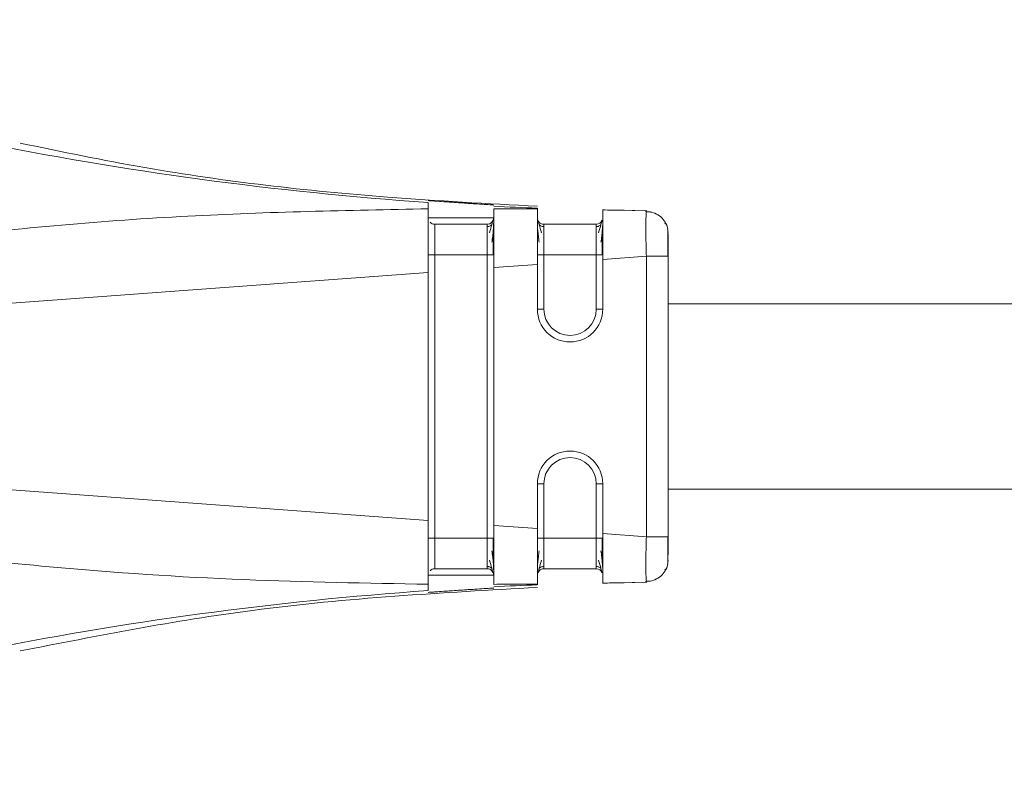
# Model space of a CAD drawing. Header units: millimetres. Extents: x -445 to 1924, y -59 to 420.
# Tile 8 of 40: x -198 to -175, y 154 to 171. Entities that reach past the tile are written whole.
import ezdxf

# ---------------------------------------------------------------- set-up
doc = ezdxf.new("R2010")
doc.units = ezdxf.units.MM

# ---------------------------------------------------------------- blocks, each defined once
blk = doc.blocks.new('Drawing View2')
at = {"color": 7, "linetype": 'Continuous', "lineweight": 18}
for p, q in [((-839.92, -4.73), (-840.416, -4.717)), ((-839.401, -4.741), (-840.41, -4.722)), ((-839.92, -4.73), (-839.423, -4.74)), ((-842.91, -4.9), (-844.41, -4.9)), ((-839.401, -4.741), (-839.409, -4.761)), ((-843.06, -5.05), (-844.26, -5.05)), ((-840.56, -5.05), (-841.76, -5.05)), ((-838.91, -5.241), (-838.928, -5.148)), ((-838.919, -5.267), (-838.919, -5.196)), ((-844.26, -5.748), (-844.26, -12.252)), ((-843.06, -5.748), (-844.26, -5.748)), ((-843.06, -12.252), (-843.06, -5.748)), ((-841.76, -5.748), (-841.76, -7)), ((-840.56, -5.748), (-841.76, -5.748)), ((-840.56, -7), (-840.56, -5.748)), ((-839.41, -5.785), (-840.41, -5.859)), ((-840.41, -5.859), (-840.41, -7)), ((-839.41, -5.785), (-839.41, -12.215)), ((-838.91, -5.785), (-838.927, -5.785)), ((-838.91, -5.785), (-838.91, -12.215)), ((-841.91, -5.97), (-842.91, -6.044)), ((-842.91, -6.044), (-842.91, -11.956)), ((-841.91, -5.97), (-841.91, -7)), ((-844.41, -6.155), (-859.605, -7.278)), ((-844.41, -6.155), (-844.41, -11.845)), ((-767.5, -6.875), (-838.91, -6.875)), ((-841.91, -7), (-841.76, -7)), ((-840.41, -7), (-840.56, -7)), ((-844.41, -11.845), (-859.605, -10.722)), ((-841.91, -11), (-841.91, -12.03)), ((-841.91, -11), (-841.76, -11)), ((-841.76, -11), (-841.76, -12.252)), ((-840.56, -12.252), (-840.56, -11)), ((-840.41, -11), (-840.56, -11)), ((-840.41, -11), (-840.41, -12.141)), ((-767.5, -11.125), (-838.91, -11.125)), ((-841.91, -12.03), (-842.91, -11.956)), ((-839.41, -12.215), (-840.41, -12.141)), ((-843.06, -12.252), (-844.26, -12.252)), ((-842.91, -12.252), (-843.06, -12.252)), ((-840.56, -12.252), (-841.76, -12.252)), ((-840.41, -12.252), (-840.56, -12.252)), ((-838.91, -12.759), (-838.928, -12.852)), ((-843.06, -12.95), (-844.26, -12.95)), ((-841.91, -13.024), (-841.91, -13.037)), ((-840.56, -12.95), (-841.76, -12.95)), ((-844.41, -13.1), (-842.91, -13.1)), ((-844.41, -13.451), (-844.41, -13.304)), ((-840.416, -13.283), (-839.92, -13.27)), ((-839.401, -13.259), (-840.41, -13.278)), ((-839.423, -13.26), (-839.92, -13.27)), ((-839.409, -13.239), (-839.401, -13.259))]:
    blk.add_line(p, q, dxfattribs=at)
at = {"color": 7, "linetype": 'Continuous', "lineweight": 18, "flags": 128}
for points in [[(-842.91, -5.748), (-842.913, -5.748), (-842.921, -5.748), (-842.935, -5.748), (-842.954, -5.748), (-842.977, -5.748), (-843.003, -5.748), (-843.031, -5.748), (-843.06, -5.748)], [(-840.41, -5.748), (-840.413, -5.748), (-840.421, -5.748), (-840.435, -5.748), (-840.454, -5.748), (-840.477, -5.748), (-840.503, -5.748), (-840.531, -5.748), (-840.56, -5.748)]]:
    blk.add_lwpolyline(points, dxfattribs=at)
at = {"color": 7, "linetype": 'Continuous', "lineweight": 18}
for centre, radius, start, end in [((-838.951, 74.858), 79.595, 250.91041, 266.06764), ((-838.985, 74.576), 79.311, 267.16326, 267.88636), ((-843.06, -4.9), 0.15, 270, 0), ((-840.56, -4.9), 0.15, 270, 337.6064), ((-841.16, -7), 0.75, 180, 0), ((-841.16, -7), 0.6, 180, 0), ((-841.16, -11), 0.75, 0, 180), ((-841.16, -11), 0.6, 0, 180), ((-843.06, -13.1), 0.15, 359.9972, 90), ((-840.56, -13.1), 0.15, 22.2284, 90), ((-838.951, -92.858), 79.595, 93.93236, 109.08957), ((-838.985, -92.577), 79.312, 92.11365, 92.83673)]:
    blk.add_arc(centre, radius, start, end, dxfattribs=at)
for points, knots in [([(-841.909, -4.639), (-843.054, -4.577), (-846.064, -4.413), (-850.034, -3.962), (-852.816, -3.386), (-853.768, -3.189)], [0, 0, 0, 0, 0.2878118, 0.7561196, 1, 1, 1, 1]), ([(-842.91, -4.609), (-842.921, -4.609), (-842.937, -4.607), (-843.032, -4.601), (-843.151, -4.593), (-843.311, -4.583), (-843.498, -4.571), (-843.673, -4.559), (-843.849, -4.547), (-844.031, -4.535), (-844.18, -4.524), (-844.291, -4.516), (-844.384, -4.51), (-844.4, -4.51), (-844.41, -4.509)], [0, 0, 0, 0, 0.123082, 0.18658, 0.251196, 0.361764, 0.428626, 0.503058, 0.584391, 0.652955, 0.751381, 0.816619, 0.879885, 1, 1, 1, 1]), ([(-844.41, -4.696), (-846.248, -4.732), (-850.024, -4.806), (-854.708, -5.218), (-858.148, -5.7), (-859.988, -6.046), (-861.017, -6.301), (-861.495, -6.483), (-861.668, -6.58), (-861.736, -6.653), (-861.757, -6.697), (-861.757, -6.741), (-861.736, -6.783), (-861.696, -6.823), (-861.636, -6.863), (-861.486, -6.936), (-861.141, -7.038), (-860.488, -7.166), (-859.939, -7.236), (-859.605, -7.278)], [0, 0, 0, 0, 0.277155, 0.569443, 0.709642, 0.801656, 0.852577, 0.869317, 0.879228, 0.882226, 0.884534, 0.88657, 0.888768, 0.891502, 0.895083, 0.899771, 0.916626, 0.949186, 1, 1, 1, 1]), ([(-844.41, -4.696), (-844.41, -4.65), (-844.41, -4.571), (-844.41, -4.556), (-844.41, -4.549)], [0, 0, 0, 0, 0.576678, 1, 1, 1, 1]), ([(-844.41, -5.21), (-844.41, -5.094), (-844.41, -4.858), (-844.41, -4.751), (-844.41, -4.696)], [0, 0, 0, 0, 0.490418, 1, 1, 1, 1]), ([(-842.91, -6.044), (-842.91, -5.883), (-842.91, -5.56), (-842.91, -5.138), (-842.91, -4.819), (-842.91, -4.735), (-842.91, -4.693)], [0, 0, 0, 0, 0.250822, 0.500825, 0.750972, 1, 1, 1, 1]), ([(-841.91, -4.7), (-842.095, -4.699), (-842.429, -4.696), (-842.762, -4.694), (-842.91, -4.693)], [0, 0, 0, 0, 0.556487, 1, 1, 1, 1]), ([(-841.91, -4.7), (-841.91, -4.694), (-841.91, -4.684), (-841.91, -4.682), (-841.91, -4.681)], [0, 0, 0, 0, 0.566355, 1, 1, 1, 1]), ([(-841.91, -5.97), (-841.91, -5.81), (-841.91, -5.495), (-841.91, -5.096), (-841.91, -4.798), (-841.91, -4.733), (-841.91, -4.7)], [0, 0, 0, 0, 0.255216, 0.500584, 0.743135, 1, 1, 1, 1]), ([(-840.41, -4.722), (-840.267, -4.724), (-839.951, -4.73), (-839.948, -4.73), (-839.946, -4.73)], [0, 0, 0, 0, 0.452351, 1, 1, 1, 1]), ([(-840.41, -5.859), (-840.41, -5.709), (-840.41, -5.409), (-840.41, -5.038), (-840.41, -4.768), (-840.41, -4.737), (-840.41, -4.722)], [0, 0, 0, 0, 0.250098, 0.499887, 0.749619, 1, 1, 1, 1]), ([(-842.92, -4.955), (-842.925, -4.967), (-842.933, -4.989), (-842.958, -5.076), (-842.986, -5.179), (-843.004, -5.246)], [0, 0, 0, 0, 0.261307, 0.514798, 1, 1, 1, 1]), ([(-842.953, -5.464), (-842.946, -5.416), (-842.932, -5.319), (-842.919, -5.183), (-842.911, -5.058), (-842.91, -4.995), (-842.91, -4.963)], [0, 0, 0, 0, 0.238318, 0.484229, 0.738103, 1, 1, 1, 1]), ([(-841.91, -4.963), (-841.91, -4.995), (-841.909, -5.058), (-841.901, -5.183), (-841.888, -5.318), (-841.874, -5.416), (-841.867, -5.464)], [0, 0, 0, 0, 0.261912, 0.51579, 0.761682, 1, 1, 1, 1]), ([(-841.816, -5.246), (-841.834, -5.179), (-841.862, -5.076), (-841.887, -4.989), (-841.895, -4.966), (-841.9, -4.955)], [0, 0, 0, 0, 0.48507, 0.738518, 1, 1, 1, 1]), ([(-840.42, -4.955), (-840.425, -4.967), (-840.433, -4.989), (-840.458, -5.076), (-840.486, -5.179), (-840.504, -5.246)], [0, 0, 0, 0, 0.261307, 0.514798, 1, 1, 1, 1]), ([(-840.453, -5.464), (-840.446, -5.416), (-840.432, -5.319), (-840.419, -5.183), (-840.411, -5.058), (-840.41, -4.995), (-840.41, -4.963)], [0, 0, 0, 0, 0.2383175, 0.4842293, 0.7381035, 1, 1, 1, 1]), ([(-838.945, -5.07), (-838.969, -5.024), (-839.017, -4.931), (-839.14, -4.83), (-839.281, -4.767), (-839.38, -4.763), (-839.428, -4.76)], [0, 0, 0, 0, 0.25578, 0.515825, 0.767388, 1, 1, 1, 1]), ([(-839.409, -4.761), (-839.409, -4.762), (-839.412, -4.769), (-839.418, -4.843), (-839.424, -5.028), (-839.422, -5.315), (-839.417, -5.576), (-839.412, -5.715), (-839.41, -5.785)], [0, 0, 0, 0, 0.009732, 0.15501, 0.430006, 0.709355, 0.853404, 1, 1, 1, 1]), ([(-838.945, -5.07), (-838.969, -5.024), (-839.017, -4.931), (-839.14, -4.83), (-839.271, -4.771), (-839.36, -4.766), (-839.397, -4.764)], [0, 0, 0, 0, 0.269451, 0.543395, 0.808403, 1, 1, 1, 1]), ([(-844.369, -5.002), (-844.368, -5.003), (-844.356, -5.021), (-844.318, -5.042), (-844.279, -5.047), (-844.26, -5.05)], [0, 0, 0, 0, 0.038349, 0.519175, 1, 1, 1, 1]), ([(-844.26, -5.05), (-844.26, -5.06), (-844.26, -5.081), (-844.26, -5.243), (-844.26, -5.474), (-844.26, -5.657), (-844.26, -5.748)], [0, 0, 0, 0, 0.250957, 0.500564, 0.749846, 1, 1, 1, 1]), ([(-843.06, -5.748), (-843.06, -5.657), (-843.06, -5.474), (-843.06, -5.243), (-843.06, -5.081), (-843.06, -5.06), (-843.06, -5.05)], [0, 0, 0, 0, 0.250154, 0.499436, 0.749043, 1, 1, 1, 1]), ([(-842.953, -5.063), (-842.961, -5.069), (-842.976, -5.081), (-843.004, -5.094), (-843.032, -5.102), (-843.051, -5.102), (-843.06, -5.103)], [0, 0, 0, 0, 0.262686, 0.519977, 0.766996, 1, 1, 1, 1]), ([(-842.92, -5.756), (-842.92, -5.703), (-842.92, -5.598), (-842.92, -5.446), (-842.92, -5.304), (-842.92, -5.226), (-842.921, -5.187)], [0, 0, 0, 0, 0.2502491, 0.5003157, 0.750202, 1, 1, 1, 1]), ([(-841.76, -5.103), (-841.769, -5.102), (-841.788, -5.102), (-841.816, -5.094), (-841.844, -5.082), (-841.859, -5.069), (-841.867, -5.063)], [0, 0, 0, 0, 0.2330013, 0.4800197, 0.7373119, 1, 1, 1, 1]), ([(-841.76, -5.05), (-841.76, -5.06), (-841.76, -5.081), (-841.76, -5.243), (-841.76, -5.474), (-841.76, -5.657), (-841.76, -5.748)], [0, 0, 0, 0, 0.250957, 0.500564, 0.749846, 1, 1, 1, 1]), ([(-840.56, -5.748), (-840.56, -5.657), (-840.56, -5.474), (-840.56, -5.243), (-840.56, -5.081), (-840.56, -5.06), (-840.56, -5.05)], [0, 0, 0, 0, 0.250154, 0.499436, 0.749043, 1, 1, 1, 1]), ([(-840.453, -5.063), (-840.461, -5.069), (-840.476, -5.081), (-840.504, -5.094), (-840.532, -5.102), (-840.551, -5.102), (-840.56, -5.103)], [0, 0, 0, 0, 0.262686, 0.519977, 0.766996, 1, 1, 1, 1]), ([(-840.42, -5.756), (-840.42, -5.703), (-840.42, -5.598), (-840.42, -5.446), (-840.42, -5.304), (-840.42, -5.226), (-840.421, -5.187)], [0, 0, 0, 0, 0.250249, 0.500316, 0.750202, 1, 1, 1, 1]), ([(-838.918, -5.15), (-838.926, -5.12), (-838.942, -5.056), (-838.975, -5.037), (-838.992, -5.026)], [0, 0, 0, 0, 0.475345, 1, 1, 1, 1]), ([(-844.41, -6.155), (-844.41, -5.98), (-844.41, -5.636), (-844.41, -5.35), (-844.41, -5.21)], [0, 0, 0, 0, 0.510429, 1, 1, 1, 1]), ([(-838.918, -5.399), (-838.918, -5.361), (-838.919, -5.273), (-838.919, -5.224), (-838.919, -5.196)], [0, 0, 0, 0, 0.4300263, 1, 1, 1, 1]), ([(-838.918, -5.791), (-838.918, -5.729), (-838.918, -5.603), (-838.918, -5.467), (-838.918, -5.41), (-838.918, -5.399)], [0, 0, 0, 0, 0.445553, 0.890852, 1, 1, 1, 1]), ([(-838.91, -5.273), (-838.91, -5.278), (-838.91, -5.297), (-838.91, -5.419), (-838.91, -5.597), (-838.91, -5.723), (-838.91, -5.785)], [0, 0, 0, 0, 0.12452, 0.464871, 0.733495, 1, 1, 1, 1]), ([(-838.918, -5.791), (-838.918, -5.727), (-838.918, -5.639), (-838.918, -5.561), (-838.918, -5.54)], [0, 0, 0, 0, 0.72781, 1, 1, 1, 1]), ([(-838.927, -5.785), (-838.932, -5.785), (-838.946, -5.785), (-839.05, -5.785), (-839.213, -5.785), (-839.344, -5.785), (-839.41, -5.785)], [0, 0, 0, 0, 0.152691, 0.435127, 0.717564, 1, 1, 1, 1]), ([(-859.605, -10.722), (-860.131, -10.785), (-860.768, -10.863), (-861.448, -11.051), (-861.629, -11.128), (-861.706, -11.186), (-861.733, -11.215), (-861.749, -11.243), (-861.758, -11.274), (-861.754, -11.31), (-861.733, -11.349), (-861.695, -11.39), (-861.601, -11.461), (-861.403, -11.555), (-860.917, -11.725), (-859.947, -11.961), (-858.232, -12.284), (-855.872, -12.623), (-852.572, -12.975), (-848.719, -13.232), (-845.817, -13.281), (-844.41, -13.304)], [0, 0, 0, 0, 0.0796332, 0.0964156, 0.1065059, 0.1089894, 0.110947, 0.1125346, 0.113904, 0.1158361, 0.1179721, 0.1206669, 0.1243532, 0.1359547, 0.1535702, 0.2023597, 0.286651, 0.4171763, 0.5625189, 0.7877925, 1, 1, 1, 1]), ([(-844.41, -12.785), (-844.41, -12.645), (-844.41, -12.36), (-844.41, -12.019), (-844.41, -11.845)], [0, 0, 0, 0, 0.489706, 1, 1, 1, 1]), ([(-842.91, -13.307), (-842.91, -13.265), (-842.91, -13.181), (-842.91, -12.862), (-842.91, -12.44), (-842.91, -12.117), (-842.91, -11.956)], [0, 0, 0, 0, 0.249034, 0.499186, 0.749184, 1, 1, 1, 1]), ([(-841.91, -13.3), (-841.91, -13.267), (-841.91, -13.202), (-841.91, -12.904), (-841.91, -12.505), (-841.91, -12.19), (-841.91, -12.03)], [0, 0, 0, 0, 0.256857, 0.499427, 0.744777, 1, 1, 1, 1]), ([(-840.41, -13.278), (-840.41, -13.263), (-840.41, -13.232), (-840.41, -12.962), (-840.41, -12.591), (-840.41, -12.291), (-840.41, -12.141)], [0, 0, 0, 0, 0.2502548, 0.5000928, 0.7497763, 1, 1, 1, 1]), ([(-844.26, -12.252), (-844.26, -12.343), (-844.26, -12.526), (-844.26, -12.757), (-844.26, -12.919), (-844.26, -12.94), (-844.26, -12.95)], [0, 0, 0, 0, 0.250154, 0.499436, 0.749043, 1, 1, 1, 1]), ([(-843.06, -12.95), (-843.06, -12.94), (-843.06, -12.919), (-843.06, -12.757), (-843.06, -12.526), (-843.06, -12.343), (-843.06, -12.252)], [0, 0, 0, 0, 0.250957, 0.500564, 0.749846, 1, 1, 1, 1]), ([(-842.921, -12.816), (-842.92, -12.777), (-842.92, -12.699), (-842.92, -12.559), (-842.92, -12.408), (-842.92, -12.304), (-842.92, -12.252)], [0, 0, 0, 0, 0.24996, 0.499871, 0.74992, 1, 1, 1, 1]), ([(-841.76, -12.252), (-841.76, -12.343), (-841.76, -12.526), (-841.76, -12.757), (-841.76, -12.919), (-841.76, -12.94), (-841.76, -12.95)], [0, 0, 0, 0, 0.250154, 0.499436, 0.749043, 1, 1, 1, 1]), ([(-840.56, -12.95), (-840.56, -12.94), (-840.56, -12.919), (-840.56, -12.757), (-840.56, -12.526), (-840.56, -12.343), (-840.56, -12.252)], [0, 0, 0, 0, 0.250957, 0.500564, 0.749846, 1, 1, 1, 1]), ([(-840.421, -12.816), (-840.42, -12.777), (-840.42, -12.699), (-840.42, -12.559), (-840.42, -12.408), (-840.42, -12.304), (-840.42, -12.252)], [0, 0, 0, 0, 0.24996, 0.499871, 0.74992, 1, 1, 1, 1]), ([(-839.41, -12.215), (-839.414, -12.354), (-839.423, -12.627), (-839.424, -12.972), (-839.418, -13.157), (-839.412, -13.231), (-839.409, -13.238), (-839.409, -13.239)], [0, 0, 0, 0, 0.289539, 0.569313, 0.844614, 0.990107, 1, 1, 1, 1]), ([(-838.918, -12.639), (-838.918, -12.616), (-838.918, -12.548), (-838.918, -12.397), (-838.918, -12.271), (-838.918, -12.209)], [0, 0, 0, 0, 0.205255, 0.602522, 1, 1, 1, 1]), ([(-838.91, -12.215), (-838.91, -12.295), (-838.91, -12.457), (-838.91, -12.575), (-838.91, -12.634)], [0, 0, 0, 0, 0.498954, 1, 1, 1, 1]), ([(-842.91, -13.035), (-842.91, -13.004), (-842.911, -12.941), (-842.919, -12.818), (-842.932, -12.684), (-842.946, -12.588), (-842.953, -12.54)], [0, 0, 0, 0, 0.262057, 0.516005, 0.761874, 1, 1, 1, 1]), ([(-841.867, -12.536), (-841.874, -12.583), (-841.888, -12.68), (-841.901, -12.814), (-841.909, -12.939), (-841.91, -13.002), (-841.91, -13.034)], [0, 0, 0, 0, 0.238194, 0.484055, 0.738008, 1, 1, 1, 1]), ([(-840.41, -13.035), (-840.41, -13.004), (-840.411, -12.941), (-840.419, -12.818), (-840.432, -12.684), (-840.446, -12.588), (-840.453, -12.54)], [0, 0, 0, 0, 0.262057, 0.516005, 0.761874, 1, 1, 1, 1]), ([(-838.919, -12.804), (-838.919, -12.777), (-838.919, -12.736), (-838.918, -12.663), (-838.918, -12.639)], [0, 0, 0, 0, 0.674154, 1, 1, 1, 1]), ([(-844.41, -13.304), (-844.41, -13.249), (-844.41, -13.141), (-844.41, -12.902), (-844.41, -12.785)], [0, 0, 0, 0, 0.509411, 1, 1, 1, 1]), ([(-843.004, -12.756), (-842.986, -12.823), (-842.959, -12.924), (-842.933, -13.01), (-842.925, -13.033), (-842.921, -13.044)], [0, 0, 0, 0, 0.485154, 0.738623, 1, 1, 1, 1]), ([(-841.899, -13.044), (-841.895, -13.032), (-841.887, -13.01), (-841.861, -12.923), (-841.834, -12.821), (-841.816, -12.754)], [0, 0, 0, 0, 0.261424, 0.514828, 1, 1, 1, 1]), ([(-840.504, -12.756), (-840.486, -12.823), (-840.459, -12.924), (-840.433, -13.01), (-840.425, -13.033), (-840.421, -13.044)], [0, 0, 0, 0, 0.485154, 0.738623, 1, 1, 1, 1]), ([(-838.992, -12.974), (-838.975, -12.963), (-838.942, -12.944), (-838.926, -12.88), (-838.918, -12.85)], [0, 0, 0, 0, 0.524709, 1, 1, 1, 1]), ([(-844.369, -12.998), (-844.368, -12.996), (-844.356, -12.979), (-844.318, -12.958), (-844.279, -12.953), (-844.26, -12.95)], [0, 0, 0, 0, 0.037022, 0.518511, 1, 1, 1, 1]), ([(-843.06, -12.898), (-843.051, -12.898), (-843.032, -12.899), (-843.004, -12.906), (-842.976, -12.919), (-842.961, -12.932), (-842.953, -12.938)], [0, 0, 0, 0, 0.2330034, 0.4800219, 0.737313, 1, 1, 1, 1]), ([(-841.867, -12.937), (-841.859, -12.931), (-841.844, -12.918), (-841.816, -12.906), (-841.788, -12.898), (-841.769, -12.897), (-841.76, -12.897)], [0, 0, 0, 0, 0.2626845, 0.5199761, 0.766996, 1, 1, 1, 1]), ([(-840.56, -12.898), (-840.551, -12.898), (-840.532, -12.899), (-840.504, -12.906), (-840.476, -12.919), (-840.461, -12.932), (-840.453, -12.938)], [0, 0, 0, 0, 0.233003, 0.480022, 0.737313, 1, 1, 1, 1]), ([(-839.428, -13.24), (-839.38, -13.237), (-839.281, -13.233), (-839.14, -13.17), (-839.017, -13.069), (-838.969, -12.976), (-838.945, -12.93)], [0, 0, 0, 0, 0.232612, 0.484175, 0.74422, 1, 1, 1, 1]), ([(-842.91, -13.307), (-842.722, -13.306), (-842.389, -13.304), (-842.056, -13.301), (-841.91, -13.3)], [0, 0, 0, 0, 0.563222, 1, 1, 1, 1]), ([(-841.91, -13.319), (-841.91, -13.318), (-841.91, -13.315), (-841.91, -13.305), (-841.91, -13.3)], [0, 0, 0, 0, 0.55364, 1, 1, 1, 1]), ([(-839.946, -13.27), (-839.948, -13.27), (-839.951, -13.27), (-840.267, -13.276), (-840.41, -13.278)], [0, 0, 0, 0, 0.547662, 1, 1, 1, 1]), ([(-853.766, -14.835), (-851.995, -14.487), (-848.078, -13.718), (-844.091, -13.499), (-841.907, -13.379)], [0, 0, 0, 0, 0.45216, 1, 1, 1, 1]), ([(-844.41, -13.491), (-844.4, -13.49), (-844.384, -13.49), (-844.291, -13.484), (-844.18, -13.476), (-844.031, -13.465), (-843.849, -13.453), (-843.673, -13.441), (-843.498, -13.429), (-843.311, -13.417), (-843.151, -13.407), (-843.032, -13.399), (-842.937, -13.393), (-842.921, -13.391), (-842.91, -13.391)], [0, 0, 0, 0, 0.120107, 0.183374, 0.248618, 0.347036, 0.415602, 0.496942, 0.571361, 0.638218, 0.748801, 0.813411, 0.876907, 1, 1, 1, 1])]:
    blk.add_open_spline(points, degree=3, knots=knots, dxfattribs=at)
for points in [[(-841.91, -4.9), (-841.908, -4.92), (-841.903, -4.959), (-841.869, -5.009), (-841.819, -5.043), (-841.78, -5.048), (-841.76, -5.05)], [(-844.41, -5.748), (-844.408, -5.748), (-844.403, -5.748), (-844.369, -5.748), (-844.319, -5.748), (-844.28, -5.748), (-844.26, -5.748)], [(-841.91, -5.748), (-841.908, -5.748), (-841.903, -5.748), (-841.869, -5.748), (-841.819, -5.748), (-841.78, -5.748), (-841.76, -5.748)], [(-844.41, -12.252), (-844.408, -12.252), (-844.403, -12.252), (-844.369, -12.252), (-844.319, -12.252), (-844.28, -12.252), (-844.26, -12.252)], [(-841.91, -12.252), (-841.908, -12.252), (-841.903, -12.252), (-841.869, -12.252), (-841.819, -12.252), (-841.78, -12.252), (-841.76, -12.252)], [(-838.91, -12.215), (-838.918, -12.215), (-838.933, -12.215), (-839.048, -12.215), (-839.213, -12.215), (-839.344, -12.215), (-839.41, -12.215)], [(-841.91, -13.1), (-841.908, -13.08), (-841.903, -13.041), (-841.869, -12.991), (-841.819, -12.957), (-841.78, -12.952), (-841.76, -12.95)]]:
    blk.add_open_spline(points, degree=3, dxfattribs=at)

msp = doc.modelspace()

# ---------------------------------------------------------------- block references
at = {"color": 7, "linetype": 'Continuous', "lineweight": 18}
msp.add_blockref('Drawing View2', (656.209, 171.483), dxfattribs=at)

doc.saveas('drawing.dxf')
